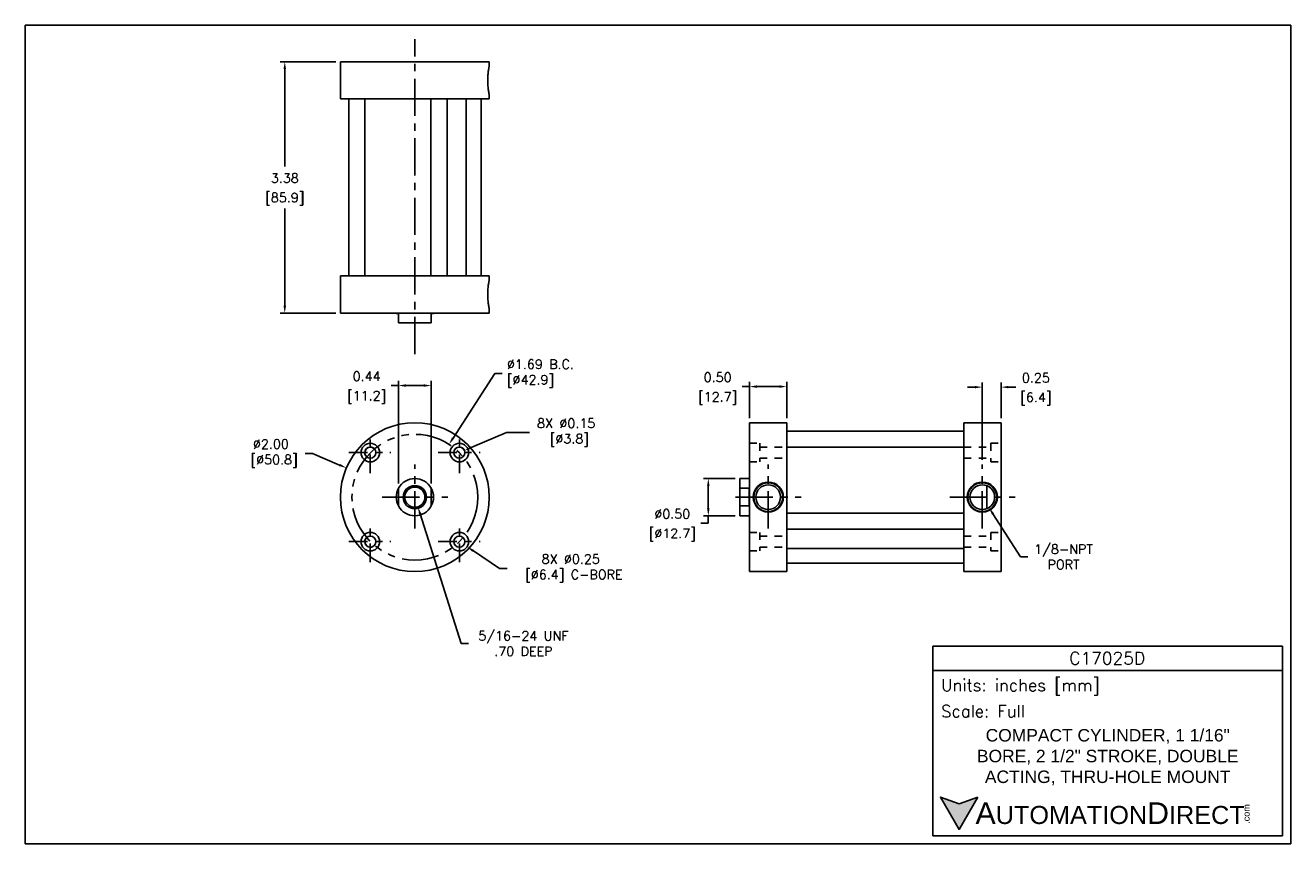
# Model space of a CAD drawing. Extents: x 888.9 to 905.9, y -8.5 to 2.5.
import ezdxf

# ---------------------------------------------------------------- set-up
doc = ezdxf.new("R2010")
doc.units = 0
doc.header["$LTSCALE"] = 4
doc.header["$MEASUREMENT"] = 0
for name, pattern in [('CENTER', [2, 1.25, -0.25, 0.25, -0.25]), ('HIDDEN', [0.375, 0.25, -0.125]), ('PHANTOM', [2.5, 1.25, -0.25, 0.25, -0.25, 0.25, -0.25])]:
    doc.linetypes.add(name, pattern=pattern)
doc.layers.get('0').update_dxf_attribs({"linetype": 'CONTINUOUS'})
doc.layers.get('DEFPOINTS').update_dxf_attribs({"linetype": 'CONTINUOUS'})
for name, color, linetype in [('CENTER', 40, 'CENTER'), ('dim', 140, 'CONTINUOUS'), ('dim @ 1', 140, 'CONTINUOUS'), ('HIDDEN', 102, 'HIDDEN'), ('PHANTOM', 4, 'PHANTOM'), ('TEXT', 140, 'CONTINUOUS')]:
    doc.layers.add(name, color=color, linetype=linetype)
doc.styles.add('\\M+2ABAC\\M+2A6A11', font='txt')
doc.styles.add('ROMANS', font='romans.shx')
doc.styles.get("Standard").update_dxf_attribs({"font": 'romans.shx'})
doc.dimstyles.get("Standard").update_dxf_attribs({"dimtxt": 0.125, "dimasz": 0.1, "dimexe": 0.0625, "dimexo": 0.0625, "dimgap": 0.0625, "dimtad": 0, "dimtih": 1, "dimtoh": 1, "dimzin": 0, "dimdsep": 46, "dimtxsty": 'Standard', "dimcen": 0, "dimadec": 0, "dimazin": 0, "dimtfac": 1, "dimtofl": 0, "dimtmove": 0, "dimatfit": 3, "dimfxl": 0, "dimtolj": 1, "dimtzin": 0, "dimarcsym": 0})

# ---------------------------------------------------------------- blocks, each defined once
blk = doc.blocks.new('*D1')
at = {"layer": 'DEFPOINTS', "color": 0}
for p in [(893.923, -2.376), (893.923, -3.757), (894.363, -3.757)]:
    blk.add_point(p, dxfattribs=at)
at = {"layer": 'dim', "color": 0, "lineweight": -2}
for p, q in [((893.923, -2.376), (893.823, -2.376)), ((893.923, -3.694), (893.923, -2.314)), ((894.263, -2.376), (894.023, -2.376)), ((894.363, -3.694), (894.363, -2.314))]:
    blk.add_line(p, q, dxfattribs=at)
at = {"layer": 'dim', "color": 0}
for points in [[(894.023, -2.359), (894.023, -2.393), (893.923, -2.376)], [(894.263, -2.359), (894.263, -2.393), (894.363, -2.376)]]:
    blk.add_solid(points, dxfattribs=at)
at = {"layer": 'dim', "color": 0, "char_height": 0.125, "attachment_point": 5}
for s, insert in [('\\A1;0.44', (893.495, -2.251)), ('\\A1;[11.2]', (893.495, -2.534))]:
    blk.add_mtext(s, dxfattribs=dict(at, insert=insert))
blk = doc.blocks.new('*D12')
at = {"layer": 'DEFPOINTS', "color": 0}
for p in [(898.508, -3.626), (898.085, -4.126), (898.508, -4.126)]:
    blk.add_point(p, dxfattribs=at)
at = {"layer": 'dim', "color": 0, "lineweight": -2}
for p, q in [((898.446, -3.626), (898.022, -3.626)), ((898.085, -3.726), (898.085, -4.026)), ((898.085, -4.226), (897.985, -4.226)), ((898.446, -4.126), (898.022, -4.126)), ((898.085, -4.126), (898.085, -4.226))]:
    blk.add_line(p, q, dxfattribs=at)
at = {"layer": 'dim', "color": 0}
for points in [[(898.068, -3.726), (898.102, -3.726), (898.085, -3.626)], [(898.068, -4.026), (898.102, -4.026), (898.085, -4.126)]]:
    blk.add_solid(points, dxfattribs=at)
at = {"layer": 'dim', "color": 0, "char_height": 0.125, "attachment_point": 5}
for s, insert in [('\\A1;%%C0.50', (897.601, -4.101)), ('\\A1;[%%C12.7]', (897.601, -4.383))]:
    blk.add_mtext(s, dxfattribs=dict(at, insert=insert))
blk = doc.blocks.new('*D3')
at = {"layer": 'DEFPOINTS', "color": 0}
for p in [(898.638, -2.39), (898.638, -2.876), (899.138, -2.876)]:
    blk.add_point(p, dxfattribs=at)
at = {"layer": 'dim', "color": 0, "lineweight": -2}
for p, q in [((898.638, -2.813), (898.638, -2.328)), ((899.138, -2.813), (899.138, -2.328)), ((898.638, -2.39), (898.538, -2.39)), ((899.038, -2.39), (898.738, -2.39))]:
    blk.add_line(p, q, dxfattribs=at)
at = {"layer": 'dim', "color": 0}
for points in [[(898.738, -2.373), (898.738, -2.407), (898.638, -2.39)], [(899.038, -2.373), (899.038, -2.407), (899.138, -2.39)]]:
    blk.add_solid(points, dxfattribs=at)
at = {"layer": 'dim', "color": 0, "char_height": 0.125, "attachment_point": 5}
for s, insert in [('\\A1;0.50', (898.211, -2.265)), ('\\A1;[12.7]', (898.211, -2.548))]:
    blk.add_mtext(s, dxfattribs=dict(at, insert=insert))
blk = doc.blocks.new('*D4')
at = {"layer": 'DEFPOINTS', "color": 0}
for p in [(902.018, -2.397), (902.018, -2.876), (901.766, -3.436)]:
    blk.add_point(p, dxfattribs=at)
at = {"layer": 'dim', "color": 0, "lineweight": -2}
for p, q in [((901.766, -3.374), (901.766, -2.335)), ((902.018, -2.813), (902.018, -2.335)), ((901.666, -2.397), (901.566, -2.397)), ((902.118, -2.397), (902.218, -2.397))]:
    blk.add_line(p, q, dxfattribs=at)
at = {"layer": 'dim', "color": 0}
for points in [[(901.666, -2.381), (901.666, -2.414), (901.766, -2.397)], [(902.118, -2.381), (902.118, -2.414), (902.018, -2.397)]]:
    blk.add_solid(points, dxfattribs=at)
at = {"layer": 'dim', "color": 0, "char_height": 0.125, "attachment_point": 5}
for s, insert in [('\\A1;0.25', (902.486, -2.272)), ('\\A1;[6.4]', (902.486, -2.555))]:
    blk.add_mtext(s, dxfattribs=dict(at, insert=insert))
blk = doc.blocks.new('*D5')
at = {"layer": 'DEFPOINTS', "color": 0}
for p in [(901.677, -3.736), (901.855, -4.016)]:
    blk.add_point(p, dxfattribs=at)
at = {"layer": 'dim', "color": 0, "lineweight": -2}
for p, q in [((902.278, -4.679), (901.909, -4.1)), ((902.378, -4.679), (902.278, -4.679))]:
    blk.add_line(p, q, dxfattribs=at)
at = {"layer": 'dim', "color": 0}
blk.add_solid([(901.923, -4.091), (901.895, -4.109), (901.855, -4.016)], dxfattribs=at)
at = {"layer": 'dim', "color": 0, "insert": (902.857, -4.679), "char_height": 0.125, "attachment_point": 5}
blk.add_mtext('\\A1;1/8-NPT\\PPORT', dxfattribs=at)
blk = doc.blocks.new('*D13')
at = {"layer": 'DEFPOINTS', "color": 0}
for p in [(894.602, -3.166), (893.684, -4.585)]:
    blk.add_point(p, dxfattribs=at)
at = {"layer": 'dim', "color": 0, "lineweight": -2}
for p, q in [((895.217, -2.215), (894.656, -3.082)), ((895.317, -2.215), (895.217, -2.215))]:
    blk.add_line(p, q, dxfattribs=at)
at = {"layer": 'dim', "color": 0}
blk.add_solid([(894.642, -3.073), (894.67, -3.091), (894.602, -3.166)], dxfattribs=at)
at = {"layer": 'dim', "color": 0, "insert": (895.38, -2.215), "char_height": 0.125, "attachment_point": 4}
blk.add_mtext('\\A1;%%C1.69 B.C. \\P[%%C42.9]', dxfattribs=at)
blk = doc.blocks.new('*D9')
at = {"layer": 'DEFPOINTS', "color": 0}
for p in [(894.672, -3.308), (894.809, -3.249)]:
    blk.add_point(p, dxfattribs=at)
at = {"layer": 'dim', "color": 0, "lineweight": -2}
for p, q in [((895.374, -3.008), (894.901, -3.21)), ((895.685, -3.008), (895.374, -3.008))]:
    blk.add_line(p, q, dxfattribs=at)
at = {"layer": 'dim', "color": 0}
blk.add_solid([(894.895, -3.194), (894.908, -3.225), (894.809, -3.249)], dxfattribs=at)
at = {"layer": 'dim', "color": 0, "insert": (896.176, -3.008), "char_height": 0.125, "attachment_point": 5}
blk.add_mtext('\\A1;8X ∅0.15\\P [∅3.8]', dxfattribs=at)
blk = doc.blocks.new('*D6')
at = {"layer": 'DEFPOINTS', "color": 0}
for p in [(894.637, -4.405), (894.845, -4.543)]:
    blk.add_point(p, dxfattribs=at)
at = {"layer": 'dim', "color": 0, "lineweight": -2}
for p, q in [((895.282, -4.833), (894.929, -4.599)), ((895.382, -4.833), (895.282, -4.833))]:
    blk.add_line(p, q, dxfattribs=at)
at = {"layer": 'dim', "color": 0}
blk.add_solid([(894.938, -4.585), (894.92, -4.613), (894.845, -4.543)], dxfattribs=at)
at = {"layer": 'dim', "color": 0, "insert": (896.237, -4.833), "char_height": 0.125, "attachment_point": 5}
blk.add_mtext('\\A1;8X ∅0.25\\P [∅6.4] C-BORE', dxfattribs=at)
blk = doc.blocks.new('*D7')
at = {"layer": 'DEFPOINTS', "color": 0}
for p in [(894.102, -3.746), (894.184, -4.005)]:
    blk.add_point(p, dxfattribs=at)
at = {"layer": 'dim', "color": 0, "lineweight": -2}
for p, q in [((894.763, -5.844), (894.214, -4.101)), ((894.863, -5.844), (894.763, -5.844))]:
    blk.add_line(p, q, dxfattribs=at)
at = {"layer": 'dim', "color": 0}
blk.add_solid([(894.23, -4.096), (894.198, -4.106), (894.184, -4.005)], dxfattribs=at)
at = {"layer": 'dim', "color": 0, "insert": (895.601, -5.844), "char_height": 0.125, "attachment_point": 5}
blk.add_mtext('\\A1;5/16-24 UNF\\P.70 DEEP', dxfattribs=at)
blk = doc.blocks.new('*D8')
at = {"layer": 'DEFPOINTS', "color": 0}
for p in [(893.143, 1.977), (892.395, -1.403), (893.143, -1.403)]:
    blk.add_point(p, dxfattribs=at)
at = {"layer": 'dim', "color": 0, "lineweight": -2}
for p, q in [((893.08, 1.977), (892.332, 1.977)), ((892.395, 1.877), (892.395, 0.57)), ((892.395, -1.303), (892.395, 0.005)), ((893.08, -1.403), (892.332, -1.403))]:
    blk.add_line(p, q, dxfattribs=at)
at = {"layer": 'dim', "color": 0}
for points in [[(892.378, 1.877), (892.412, 1.877), (892.395, 1.977)], [(892.378, -1.303), (892.412, -1.303), (892.395, -1.403)]]:
    blk.add_solid(points, dxfattribs=at)
at = {"layer": 'dim', "color": 0, "char_height": 0.125, "attachment_point": 5}
for s, insert in [('\\A1;3.38', (892.395, 0.412)), ('\\A1;[85.9]', (892.395, 0.13))]:
    blk.add_mtext(s, dxfattribs=dict(at, insert=insert))
blk = doc.blocks.new('*D11')
at = {"layer": 'DEFPOINTS', "color": 0}
for p in [(893.223, -3.483), (895.063, -4.268)]:
    blk.add_point(p, dxfattribs=at)
at = {"layer": 'dim', "color": 0, "lineweight": -2}
for p, q in [((892.667, -3.288), (892.767, -3.288)), ((892.767, -3.288), (893.131, -3.444))]:
    blk.add_line(p, q, dxfattribs=at)
at = {"layer": 'dim', "color": 0}
blk.add_solid([(893.138, -3.429), (893.125, -3.459), (893.223, -3.483)], dxfattribs=at)
at = {"layer": 'dim', "color": 0, "insert": (892.209, -3.288), "char_height": 0.125, "attachment_point": 5}
blk.add_mtext('\\A1;∅2.00\\P [∅50.8]', dxfattribs=at)

msp = doc.modelspace()

# ---------------------------------------------------------------- hatches: boundary and pattern name
at = {"layer": 'TEXT'}
msp.add_hatch(color=256, dxfattribs=at).paths.add_polyline_path([(901.704, -7.908), (901.454, -7.999), (901.204, -7.908), (901.454, -8.341)])

# ---------------------------------------------------------------- linework, layer by layer
for p, q in [((893.143, 1.977), (893.143, 1.477)), ((895.143, 1.977), (893.143, 1.977)), ((895.143, 1.927), (895.143, 1.977)), ((895.143, 1.477), (893.143, 1.477)), ((893.254, 1.477), (893.254, -0.903)), ((893.471, -0.903), (893.471, 1.477)), ((894.358, 1.477), (894.358, -0.903)), ((894.575, -0.903), (894.575, 1.477)), ((894.833, -0.903), (894.833, 1.477)), ((895.032, -0.903), (895.032, 1.477)), ((895.143, 1.477), (895.143, 1.523)), ((893.143, -0.903), (893.143, -1.403)), ((895.143, -0.903), (893.143, -0.903)), ((895.143, -0.949), (895.143, -0.903)), ((895.143, -1.403), (895.143, -1.353)), ((895.143, -1.403), (893.143, -1.403)), ((893.893, -1.403), (893.893, -1.407)), ((893.923, -1.407), (893.893, -1.407)), ((893.923, -1.407), (893.923, -1.533)), ((894.393, -1.407), (894.363, -1.407)), ((894.363, -1.407), (894.363, -1.533)), ((894.393, -1.407), (894.393, -1.403)), ((894.363, -1.533), (893.923, -1.533)), ((899.138, -2.876), (898.638, -2.876)), ((898.638, -3.876), (898.638, -2.876)), ((899.138, -3.876), (899.138, -2.876)), ((902.018, -2.876), (901.518, -2.876)), ((901.518, -3.876), (901.518, -2.876)), ((902.018, -3.876), (902.018, -2.876)), ((901.518, -2.987), (899.138, -2.987)), ((899.138, -3.204), (901.518, -3.204)), ((898.638, -3.626), (898.508, -3.626)), ((898.508, -3.757), (898.508, -3.626)), ((901.828, -3.722), (901.828, -4.03)), ((893.923, -3.994), (893.923, -3.757)), ((894.363, -3.757), (894.363, -3.994)), ((898.634, -3.757), (898.508, -3.757)), ((898.508, -3.757), (898.508, -3.994)), ((898.634, -3.994), (898.634, -3.757)), ((898.638, -4.876), (898.638, -3.876)), ((899.138, -4.876), (899.138, -3.876)), ((901.518, -4.876), (901.518, -3.876)), ((902.018, -4.876), (902.018, -3.876)), ((898.634, -3.994), (898.508, -3.994)), ((898.508, -4.126), (898.508, -3.994)), ((898.508, -4.126), (898.638, -4.126)), ((901.518, -4.091), (899.138, -4.091)), ((899.138, -4.308), (901.518, -4.308)), ((899.138, -4.566), (901.518, -4.566)), ((898.638, -4.876), (899.138, -4.876)), ((899.138, -4.765), (901.518, -4.765)), ((901.518, -4.876), (902.018, -4.876))]:
    msp.add_line(p, q)
for centre, radius in [((894.143, -3.876), 1), ((893.544, -3.277), 0.125), ((893.544, -3.277), 0.0747), ((894.741, -3.277), 0.125), ((894.741, -3.277), 0.0747), ((894.143, -3.876), 0.156), ((894.143, -3.876), 0.136), ((898.891, -3.875), 0.202), ((898.89, -3.876), 0.194), ((898.89, -3.876), 0.166), ((901.767, -3.875), 0.202), ((901.766, -3.876), 0.194), ((901.766, -3.876), 0.166), ((893.544, -4.474), 0.125), ((893.544, -4.474), 0.0747), ((894.741, -4.474), 0.125), ((894.741, -4.474), 0.0748)]:
    msp.add_circle(centre, radius)
for centre, radius, start, end in [((893.545, -3.278), 0.0748, 45.5583, 180), ((894.74, -3.278), 0.0748, 315.5583, 134.4417), ((893.545, -3.278), 0.0748, 180, 224.4417), ((894.143, -3.876), 0.25, 28.3576, 151.6424), ((894.143, -3.876), 0.25, 151.6424, 208.3576), ((894.143, -3.876), 0.25, 0, 28.3576), ((894.143, -3.876), 0.25, 331.6424, 28.3576), ((894.143, -3.876), 0.25, 331.6424, 0), ((894.143, -3.876), 0.25, 208.3576, 331.6424), ((893.545, -4.473), 0.0748, 135.5583, 180), ((893.545, -4.473), 0.0748, 180, 314.4417), ((894.74, -4.473), 0.0748, 225.5583, 44.4417)]:
    msp.add_arc(centre, radius, start, end)
for points in [[(895.143, 1.523), (895.143, 1.523), (895.143, 1.522), (895.142, 1.526), (895.14, 1.535), (895.138, 1.549), (895.135, 1.569), (895.131, 1.592), (895.128, 1.62), (895.125, 1.651), (895.123, 1.683), (895.122, 1.718), (895.122, 1.751), (895.124, 1.785), (895.126, 1.816), (895.129, 1.845), (895.133, 1.871), (895.136, 1.893), (895.139, 1.91), (895.142, 1.922), (895.143, 1.928), (895.143, 1.927), (895.143, 1.927)], [(895.143, -1.353), (895.143, -1.353), (895.143, -1.354), (895.142, -1.35), (895.14, -1.341), (895.138, -1.327), (895.135, -1.308), (895.131, -1.284), (895.128, -1.256), (895.125, -1.225), (895.123, -1.193), (895.122, -1.158), (895.122, -1.125), (895.124, -1.091), (895.126, -1.06), (895.129, -1.031), (895.133, -1.005), (895.136, -0.984), (895.139, -0.966), (895.142, -0.955), (895.143, -0.948), (895.143, -0.949), (895.143, -0.949)]]:
    msp.add_open_spline(points, degree=3, knots=[0, 0, 0, 0, 0.009395, 0.061092, 0.114286, 0.166076, 0.219314, 0.272094, 0.326372, 0.37967, 0.434549, 0.48721, 0.541438, 0.593444, 0.646936, 0.699364, 0.753266, 0.806487, 0.861259, 0.91428, 0.968899, 1, 1, 1, 1])
at = {"layer": 'CENTER', "ltscale": 0.1}
for p, q in [((894.143, -1.952), (894.143, 2.281)), ((894.143, -4.296), (894.143, -3.436)), ((898.89, -4.296), (898.89, -3.436)), ((901.766, -4.296), (901.766, -3.436)), ((893.704, -3.876), (894.585, -3.876)), ((898.452, -3.876), (899.332, -3.876)), ((901.328, -3.876), (902.208, -3.876))]:
    msp.add_line(p, q, dxfattribs=at)
at = {"layer": 'CENTER', "ltscale": 0.05}
for p, q in [((893.544, -3.552), (893.544, -3.005)), ((894.741, -3.552), (894.741, -3.005)), ((893.258, -3.277), (893.822, -3.277)), ((894.455, -3.277), (895.02, -3.277)), ((893.544, -4.749), (893.544, -4.202)), ((894.741, -4.749), (894.741, -4.202)), ((893.258, -4.474), (893.822, -4.474)), ((894.455, -4.474), (895.02, -4.474))]:
    msp.add_line(p, q, dxfattribs=at)
at = {"layer": 'DEFPOINTS'}
for p, q in [((888.909, 2.466), (905.909, 2.466)), ((888.909, 2.466), (888.909, -8.534)), ((905.909, 2.466), (905.909, -8.534)), ((888.909, -8.534), (905.909, -8.534))]:
    msp.add_line(p, q, dxfattribs=at)
at = {"layer": 'HIDDEN', "ltscale": 0.05}
for p, q in [((898.638, -3.152), (898.776, -3.152)), ((901.88, -3.152), (902.018, -3.152)), ((898.638, -3.402), (898.776, -3.402)), ((901.88, -3.402), (902.018, -3.402)), ((898.638, -4.349), (898.776, -4.349)), ((901.88, -4.349), (902.018, -4.349)), ((898.638, -4.599), (898.776, -4.599)), ((901.88, -4.599), (902.018, -4.599))]:
    msp.add_line(p, q, dxfattribs=at)
at = {"layer": 'HIDDEN', "ltscale": 0.1}
for p, q in [((898.776, -3.152), (898.776, -3.402)), ((898.776, -3.203), (899.138, -3.203)), ((901.518, -3.203), (901.88, -3.203)), ((901.88, -3.152), (901.88, -3.402)), ((898.776, -3.352), (899.138, -3.352)), ((901.518, -3.352), (901.88, -3.352)), ((898.776, -4.349), (898.776, -4.599)), ((898.776, -4.399), (899.138, -4.399)), ((901.518, -4.399), (901.88, -4.399)), ((901.88, -4.349), (901.88, -4.599)), ((898.776, -4.549), (899.138, -4.549)), ((901.518, -4.549), (901.88, -4.549))]:
    msp.add_line(p, q, dxfattribs=at)
at = {"layer": 'PHANTOM', "ltscale": 0.1}
msp.add_circle((894.143, -3.876), 0.845, dxfattribs=at)
at = {"layer": 'TEXT'}
msp.add_line((901.103, -6.205), (905.799, -6.205), dxfattribs=at)
for points in [[(901.103, -8.427), (901.103, -5.881), (905.799, -5.881), (905.799, -8.427)], [(901.704, -7.908), (901.454, -8.341), (901.204, -7.908), (901.454, -7.999)]]:
    msp.add_lwpolyline(points, close=True, dxfattribs=at)

# ---------------------------------------------------------------- texts
at = {"layer": 'TEXT', "linetype": 'Continuous', "insert": (903.444, -6.041), "char_height": 0.1674, "width": 3.15098, "attachment_point": 5, "style": 'ROMANS'}
msp.add_mtext('C17025D', dxfattribs=at)
at = {"layer": 'TEXT', "attachment_point": 4}
for s, insert, char_height, width, style in [(' Units: inches [mm]', (901.103, -6.43), 0.16184, 4.69577, 'ROMANS'), (' Scale: Full', (901.103, -6.754), 0.16184, 4.69577, 'ROMANS'), ('{\\fArial|b0|i0|c0|p34;     \\H1.2x;A\\H0.8333x;UTOMATION\\H1.2x;D\\H0.8333x;IRECT}', (901.204, -8.125), 0.24276, 4.1123, '\\M+2ABAC\\M+2A6A11')]:
    msp.add_mtext(s, dxfattribs=dict(at, insert=insert, char_height=char_height, width=width, style=style))
at = {"layer": 'TEXT', "linetype": 'Continuous', "insert": (903.451, -7.371), "char_height": 0.1674, "width": 3.75172, "attachment_point": 5}
msp.add_mtext('{\\fArial|b0|i0|c0|p34;COMPACT CYLINDER, 1 1/16" BORE, 2 1/2" STROKE, DOUBLE ACTING, THRU-HOLE MOUNT}', dxfattribs=at)
at = {"layer": 'TEXT', "insert": (905.27, -8.267), "char_height": 0.08739, "width": 0.25898, "attachment_point": 1, "rotation": 90, "style": '\\M+2ABAC\\M+2A6A11'}
msp.add_mtext('{\\fArial|b0|i0|c0|p34;.com}', dxfattribs=at)

# ---------------------------------------------------------------- dimensions: what is measured, and where the dimension line sits
at = {"layer": 'dim @ 1'}
for base, p1, p2, override, picture, middle in [((892.395, -1.403), (893.143, 1.977), (893.143, -1.403), {"dimscale": 1, "dimpost": '\\X', "dimtix": 0, "dimtofl": 0, "dimtmove": 0, "dimatfit": 3}, '*D8', (892.395, 0.287)), ((898.085, -4.126), (898.508, -3.626), (898.508, -4.126), {"dimscale": 1, "dimpost": '%%C<>\\X', "dimtix": 0, "dimtofl": 0, "dimtmove": 0, "dimatfit": 3}, '*D12', (897.601, -4.226))]:
    dim = msp.add_linear_dim(base=base, p1=p1, p2=p2, angle=90, dimstyle='Standard', override=override, dxfattribs=at)
    dim.commit()
    dim.dimension.update_dxf_attribs({"geometry": picture, "text_midpoint": middle})
for p1, p2, text, picture, middle, dimtype in [((893.684, -4.585), (894.602, -3.166), '%%C1.69 B.C. \\P[%%C42.9]', '*D13', (895.871, -2.215), 163), ((894.672, -3.308), (894.809, -3.249), '8X <>', '*D9', (896.176, -3.008), 131), ((901.677, -3.736), (901.855, -4.016), '1/8-NPT\\PPORT', '*D5', (902.857, -4.679), 131), ((894.102, -3.746), (894.184, -4.005), '5/16-24 UNF\\P.70 DEEP', '*D7', (895.601, -5.844), 131), ((894.637, -4.405), (894.845, -4.543), '8X <> C-BORE', '*D6', (896.237, -4.833), 131)]:
    dim = msp.add_diameter_dim_2p(p1=p1, p2=p2, text=text, dimstyle='Standard', override={"dimscale": 1, "dimpost": '\\X', "dimtix": 0, "dimtofl": 0, "dimtmove": 0, "dimatfit": 3}, dxfattribs=at)
    dim.commit()
    dim.dimension.update_dxf_attribs({"geometry": picture, "text_midpoint": middle, "dimtype": dimtype})
for base, p1, p2, picture, middle in [((893.923, -2.376), (894.363, -3.757), (893.923, -3.757), '*D1', (893.495, -2.376)), ((898.638, -2.39), (899.138, -2.876), (898.638, -2.876), '*D3', (898.211, -2.39)), ((902.018, -2.397), (901.766, -3.436), (902.018, -2.876), '*D4', (902.486, -2.397))]:
    dim = msp.add_linear_dim(base=base, p1=p1, p2=p2, dimstyle='Standard', override={"dimscale": 1, "dimpost": '\\X', "dimtix": 0, "dimtofl": 0, "dimtmove": 0, "dimatfit": 3}, dxfattribs=at)
    dim.commit()
    dim.dimension.update_dxf_attribs({"geometry": picture, "text_midpoint": middle})
dim = msp.add_diameter_dim_2p(p1=(895.063, -4.268), p2=(893.223, -3.483), dimstyle='Standard', override={"dimscale": 1, "dimpost": '\\X', "dimtix": 0, "dimtofl": 0, "dimtmove": 0, "dimatfit": 3}, dxfattribs=at)
dim.commit()
dim.dimension.update_dxf_attribs({"geometry": '*D11', "text_midpoint": (892.209, -3.288), "dimtype": 131})

doc.saveas('drawing.dxf')
